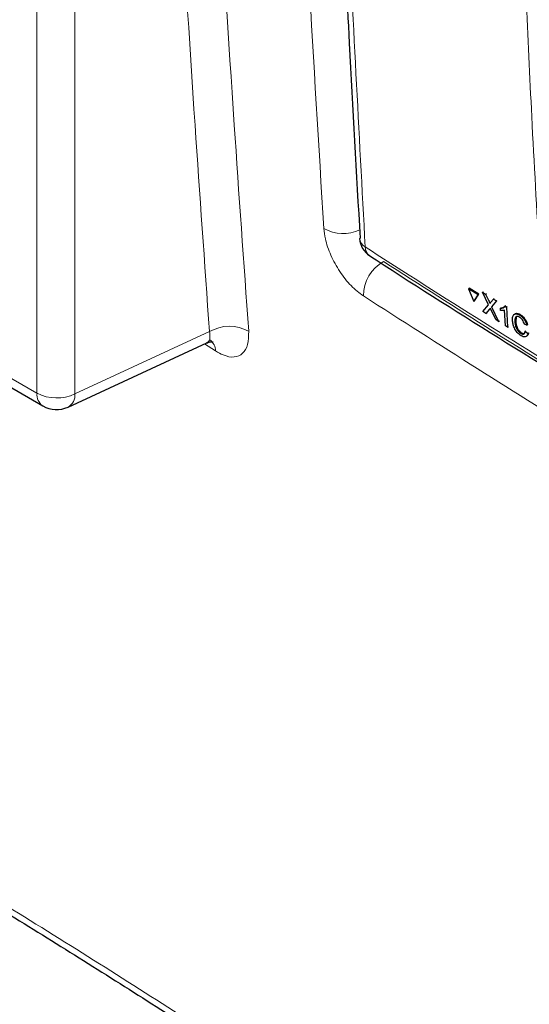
# Paper-space layout 'Blatt4' of a CAD drawing. Header units: millimetres. Extents: x 5 to 418, y 2 to 292.
# Tile 6 of 86: x 127 to 136, y 118 to 136. Entities that reach past the tile are written whole.
import ezdxf

# ---------------------------------------------------------------- set-up
doc = ezdxf.new("R2010")
doc.units = ezdxf.units.MM

psp = doc.layouts.new('Blatt4')

# ---------------------------------------------------------------- linework, layer by layer
at = {"color": 7, "linetype": 'Continuous', "lineweight": 18}
for p, q in [((126.852, 128.97), (126.852, 162.899)), ((127.54, 162.889), (127.54, 128.959)), ((104.371, 141.948), (126.852, 128.97)), ((135.047, 130.643), (135.061, 130.652)), ((135.06, 130.494), (135.074, 130.503)), ((127.54, 128.959), (129.98, 130.087)), ((130.092, 129.737), (129.891, 129.864))]:
    psp.add_line(p, q, dxfattribs=at)
at = {"color": 7, "linetype": 'Continuous', "lineweight": 25}
for p, q in [((104.475, 141.719), (126.956, 128.741)), ((132.704, 131.78), (132.704, 131.775)), ((134.677, 130.863), (134.692, 130.872)), ((134.677, 130.863), (134.774, 130.636)), ((134.85, 130.756), (134.677, 130.863)), ((134.865, 130.765), (134.692, 130.872)), ((134.774, 130.636), (134.85, 130.756)), ((134.789, 130.645), (134.865, 130.765)), ((134.85, 130.756), (134.865, 130.765)), ((134.933, 130.802), (134.948, 130.811)), ((135.043, 130.572), (134.933, 130.802)), ((134.933, 130.802), (134.986, 130.769)), ((134.948, 130.811), (134.951, 130.809)), ((134.986, 130.769), (135.001, 130.778)), ((134.986, 130.769), (135.047, 130.643)), ((135.083, 130.62), (135.132, 130.678)), ((135.132, 130.678), (135.146, 130.687)), ((135.132, 130.678), (135.186, 130.644)), ((134.774, 130.636), (134.789, 130.645)), ((134.94, 130.449), (135.043, 130.572)), ((135.06, 130.494), (134.993, 130.416)), ((135.186, 130.644), (135.097, 130.538)), ((135.097, 130.538), (135.111, 130.547)), ((135.097, 130.538), (135.224, 130.272)), ((135.186, 130.644), (135.2, 130.653)), ((135.257, 130.512), (135.271, 130.521)), ((135.26, 130.469), (135.257, 130.512)), ((135.272, 130.521), (135.317, 130.529)), ((135.338, 130.549), (135.352, 130.558)), ((135.338, 130.549), (135.364, 130.533)), ((135.364, 130.533), (135.378, 130.541)), ((135.364, 130.533), (135.386, 130.17)), ((134.993, 130.416), (134.94, 130.449)), ((134.993, 130.416), (135.008, 130.425)), ((135.171, 130.305), (135.087, 130.481)), ((135.346, 130.195), (135.329, 130.478)), ((135.544, 130.35), (135.534, 130.273)), ((135.607, 130.385), (135.622, 130.394)), ((135.224, 130.272), (135.171, 130.305)), ((135.224, 130.272), (135.238, 130.28)), ((135.386, 130.17), (135.346, 130.195)), ((135.386, 130.17), (135.4, 130.179)), ((135.519, 130.264), (135.533, 130.273)), ((135.734, 130.204), (135.691, 130.221)), ((135.734, 130.204), (135.749, 130.213)), ((135.625, 130.057), (135.639, 130.066)), ((135.707, 130.093), (135.721, 130.102)), ((135.707, 130.093), (135.751, 130.054)), ((135.751, 130.054), (135.766, 130.063)), ((127.416, 128.72), (129.931, 129.883))]:
    psp.add_line(p, q, dxfattribs=at)
at = {"color": 7, "linetype": 'Continuous', "lineweight": 18}
for centre, radius, start, end in [((132.405, 132.588), 0.723, 240.9218, 294.6739), ((132.903, 131.798), 0.201, 186.5592, 240.6653), ((133.003, 131.622), 0.198, 179.6975, 234.3198), ((133.494, 130.731), 0.723, 119.5458, 179.7333), ((130.341, 129.468), 0.716, 60.7729, 120.243), ((129.846, 129.735), 0.245, 0.572, 54.9316), ((127.099, 128.943), 0.248, 173.888, 234.7998), ((127.207, 129.658), 0.774, 242.7384, 295.5295), ((127.29, 128.937), 0.251, 299.9621, 4.9775)]:
    psp.add_arc(centre, radius, start, end, dxfattribs=at)
at = {"color": 7, "linetype": 'Continuous', "lineweight": 25}
for centre, radius, start, end in [((133.103, 131.798), 0.4, 183.291, 237.1402), ((127.206, 129.174), 0.5, 240.0027, 294.8105)]:
    psp.add_arc(centre, radius, start, end, dxfattribs=at)
at = {"color": 7, "linetype": 'Continuous', "lineweight": 18}
for points, knots in [([(129.98, 130.087), (129.892, 131.333), (129.579, 135.716), (129.144, 143.285), (128.922, 149.678), (128.811, 152.868)], [0, 0, 0, 0, 0.165898, 0.583778, 1, 1, 1, 1]), ([(129.522, 152.856), (129.633, 149.669), (129.855, 143.281), (130.29, 135.718), (130.602, 131.338), (130.691, 130.093)], [0, 0, 0, 0, 0.416221, 0.834102, 1, 1, 1, 1]), ([(132.054, 131.956), (131.87, 134.973), (131.494, 141.141), (131.237, 147.786), (131.131, 151.391), (131.119, 151.786)], [0, 0, 0, 0, 0.460212, 0.940949, 1, 1, 1, 1]), ([(132.017, 151.325), (132.022, 151.111), (132.047, 150.038), (132.165, 145.544), (132.396, 139.171), (132.692, 133.717), (132.805, 131.623)], [0, 0, 0, 0, 0.032288, 0.161438, 0.678067, 1, 1, 1, 1]), ([(136.011, 130.667), (136.008, 130.72), (135.992, 130.983), (135.928, 132.088), (135.785, 134.584), (135.694, 136.895), (135.636, 138.354)], [0, 0, 0, 0, 0.020653, 0.103267, 0.433722, 1, 1, 1, 1]), ([(132.054, 131.956), (132.061, 131.895), (132.079, 131.743), (132.173, 131.469), (132.337, 131.172), (132.545, 130.906), (132.695, 130.791), (132.771, 130.734)], [0, 0, 0, 0, 0.142629, 0.356682, 0.570876, 0.785406, 1, 1, 1, 1]), ([(132.805, 131.623), (132.982, 131.508), (133.869, 130.937), (136.205, 129.464), (139.896, 127.243), (144.447, 124.657), (147.596, 123.003), (149.161, 122.18)], [0, 0, 0, 0, 0.0345662, 0.1728355, 0.4495496, 0.7262636, 1, 1, 1, 1]), ([(133.137, 131.36), (134.448, 130.521), (137.071, 128.843), (141.168, 126.416), (145.37, 124.052), (148.273, 122.54), (149.725, 121.784)], [0, 0, 0, 0, 0.249891, 0.5, 0.749891, 1, 1, 1, 1]), ([(149.4, 121.134), (147.945, 121.892), (145.036, 123.407), (140.886, 125.741), (136.776, 128.173), (134.145, 129.855), (132.771, 130.734)], [0, 0, 0, 0, 0.249891, 0.5, 0.738743, 1, 1, 1, 1]), ([(129.98, 130.087), (129.985, 130.048), (129.995, 129.97), (129.972, 129.903), (129.939, 129.892), (129.928, 129.889)], [0, 0, 0, 0, 0.408436, 0.815549, 1, 1, 1, 1]), ([(130.092, 129.737), (130.137, 129.711), (130.257, 129.641), (130.435, 129.611), (130.591, 129.678), (130.688, 129.84), (130.69, 130.009), (130.691, 130.093)], [0, 0, 0, 0, 0.132895, 0.348365, 0.565368, 0.782757, 1, 1, 1, 1]), ([(111.326, 128.173), (113.143, 127.209), (116.779, 125.281), (121.572, 122.539), (125.678, 120.074), (129.138, 117.912), (131.306, 116.486), (132.39, 115.774)], [0, 0, 0, 0, 0.245654, 0.491536, 0.672204, 0.836068, 1, 1, 1, 1])]:
    psp.add_open_spline(points, degree=3, knots=knots, dxfattribs=at)
at = {"color": 7, "linetype": 'Continuous', "lineweight": 25}
for points, knots in [([(131.921, 151.482), (131.929, 151.074), (131.971, 148.987), (132.089, 145.247), (132.276, 140.263), (132.483, 135.773), (132.644, 132.956), (132.711, 131.78)], [0, 0, 0, 0, 0.0612246, 0.3135931, 0.5660969, 0.8186987, 1, 1, 1, 1]), ([(132.888, 131.463), (132.926, 131.438), (133.737, 130.906), (135.364, 129.885), (137.773, 128.405), (140.229, 126.952), (142.724, 125.524), (145.263, 124.122), (147.437, 122.954), (148.781, 122.263), (149.249, 122.023)], [0, 0, 0, 0, 0.007316, 0.159791, 0.31208, 0.464128, 0.615833, 0.767297, 0.919011, 1, 1, 1, 1]), ([(135.047, 130.643), (135.05, 130.635), (135.056, 130.623), (135.063, 130.608), (135.064, 130.601), (135.065, 130.598)], [0, 0, 0, 0, 0.561277, 0.781763, 1, 1, 1, 1]), ([(135.073, 130.51), (135.07, 130.507), (135.066, 130.502), (135.062, 130.497), (135.06, 130.494)], [0, 0, 0, 0, 0.560002, 1, 1, 1, 1]), ([(135.065, 130.598), (135.068, 130.602), (135.074, 130.61), (135.08, 130.617), (135.083, 130.62)], [0, 0, 0, 0, 0.56, 1, 1, 1, 1]), ([(135.087, 130.481), (135.084, 130.486), (135.08, 130.496), (135.075, 130.506), (135.073, 130.51)], [0, 0, 0, 0, 0.56, 1, 1, 1, 1]), ([(135.257, 130.512), (135.276, 130.513), (135.309, 130.514), (135.329, 130.538), (135.338, 130.549)], [0, 0, 0, 0, 0.560427, 1, 1, 1, 1]), ([(135.329, 130.478), (135.317, 130.474), (135.296, 130.466), (135.271, 130.468), (135.26, 130.469)], [0, 0, 0, 0, 0.559686, 1, 1, 1, 1]), ([(135.475, 130.292), (135.475, 130.317), (135.475, 130.367), (135.506, 130.409), (135.555, 130.413), (135.59, 130.394), (135.607, 130.385)], [0, 0, 0, 0, 0.280492, 0.55957, 0.779615, 1, 1, 1, 1]), ([(135.513, 130.394), (135.517, 130.402), (135.529, 130.422), (135.57, 130.421), (135.605, 130.403), (135.622, 130.394)], [0, 0, 0, 0, 0.222773, 0.611088, 1, 1, 1, 1]), ([(135.608, 130.345), (135.597, 130.351), (135.575, 130.363), (135.547, 130.362), (135.519, 130.336), (135.519, 130.294), (135.519, 130.264)], [0, 0, 0, 0, 0.187223, 0.373906, 0.560736, 1, 1, 1, 1]), ([(135.607, 130.385), (135.623, 130.374), (135.654, 130.353), (135.693, 130.303), (135.72, 130.251), (135.73, 130.22), (135.734, 130.204)], [0, 0, 0, 0, 0.280081, 0.559449, 0.779549, 1, 1, 1, 1]), ([(135.691, 130.221), (135.687, 130.234), (135.679, 130.261), (135.658, 130.299), (135.632, 130.328), (135.616, 130.339), (135.608, 130.345)], [0, 0, 0, 0, 0.280553, 0.559739, 0.779654, 1, 1, 1, 1]), ([(135.622, 130.394), (135.638, 130.383), (135.668, 130.361), (135.707, 130.312), (135.735, 130.26), (135.744, 130.229), (135.749, 130.213)], [0, 0, 0, 0, 0.280081, 0.559449, 0.779549, 1, 1, 1, 1]), ([(135.631, 130.013), (135.608, 130.029), (135.561, 130.062), (135.508, 130.148), (135.483, 130.226), (135.477, 130.27), (135.475, 130.292)], [0, 0, 0, 0, 0.2799551, 0.5580876, 0.7789116, 1, 1, 1, 1]), ([(135.519, 130.264), (135.521, 130.244), (135.525, 130.204), (135.547, 130.141), (135.585, 130.087), (135.611, 130.067), (135.625, 130.057)], [0, 0, 0, 0, 0.281245, 0.560716, 0.780138, 1, 1, 1, 1]), ([(135.534, 130.273), (135.536, 130.253), (135.54, 130.213), (135.561, 130.15), (135.599, 130.096), (135.626, 130.076), (135.639, 130.066)], [0, 0, 0, 0, 0.281245, 0.560716, 0.780138, 1, 1, 1, 1]), ([(135.625, 130.057), (135.636, 130.051), (135.66, 130.039), (135.695, 130.047), (135.702, 130.075), (135.707, 130.093)], [0, 0, 0, 0, 0.280711, 0.560905, 1, 1, 1, 1]), ([(135.751, 130.054), (135.747, 130.038), (135.739, 130.008), (135.709, 129.988), (135.671, 129.991), (135.644, 130.005), (135.631, 130.013)], [0, 0, 0, 0, 0.280256, 0.559546, 0.779589, 1, 1, 1, 1]), ([(135.639, 130.066), (135.651, 130.059), (135.674, 130.047), (135.691, 130.054), (135.698, 130.057)], [0, 0, 0, 0, 0.52957, 1, 1, 1, 1]), ([(135.766, 130.063), (135.763, 130.045), (135.76, 130.027), (135.749, 130.02), (135.748, 130.019)], [0, 0, 0, 0, 0.942519, 1, 1, 1, 1]), ([(129.931, 129.88), (129.959, 129.891), (130.013, 129.912), (130.055, 129.9), (130.047, 129.904), (130.046, 129.904)], [0, 0, 0, 0, 0.501713, 0.949057, 1, 1, 1, 1]), ([(111.399, 127.969), (112.134, 127.585), (113.815, 126.708), (116.341, 125.344), (118.936, 123.907), (121.436, 122.478), (123.927, 121.004), (126.501, 119.437), (129.106, 117.802), (131.103, 116.504), (132.234, 115.766), (132.5, 115.592)], [0, 0, 0, 0, 0.098606, 0.225578, 0.344418, 0.456874, 0.576145, 0.699893, 0.829893, 0.959979, 1, 1, 1, 1])]:
    psp.add_open_spline(points, degree=3, knots=knots, dxfattribs=at)

doc.saveas('drawing.dxf')
